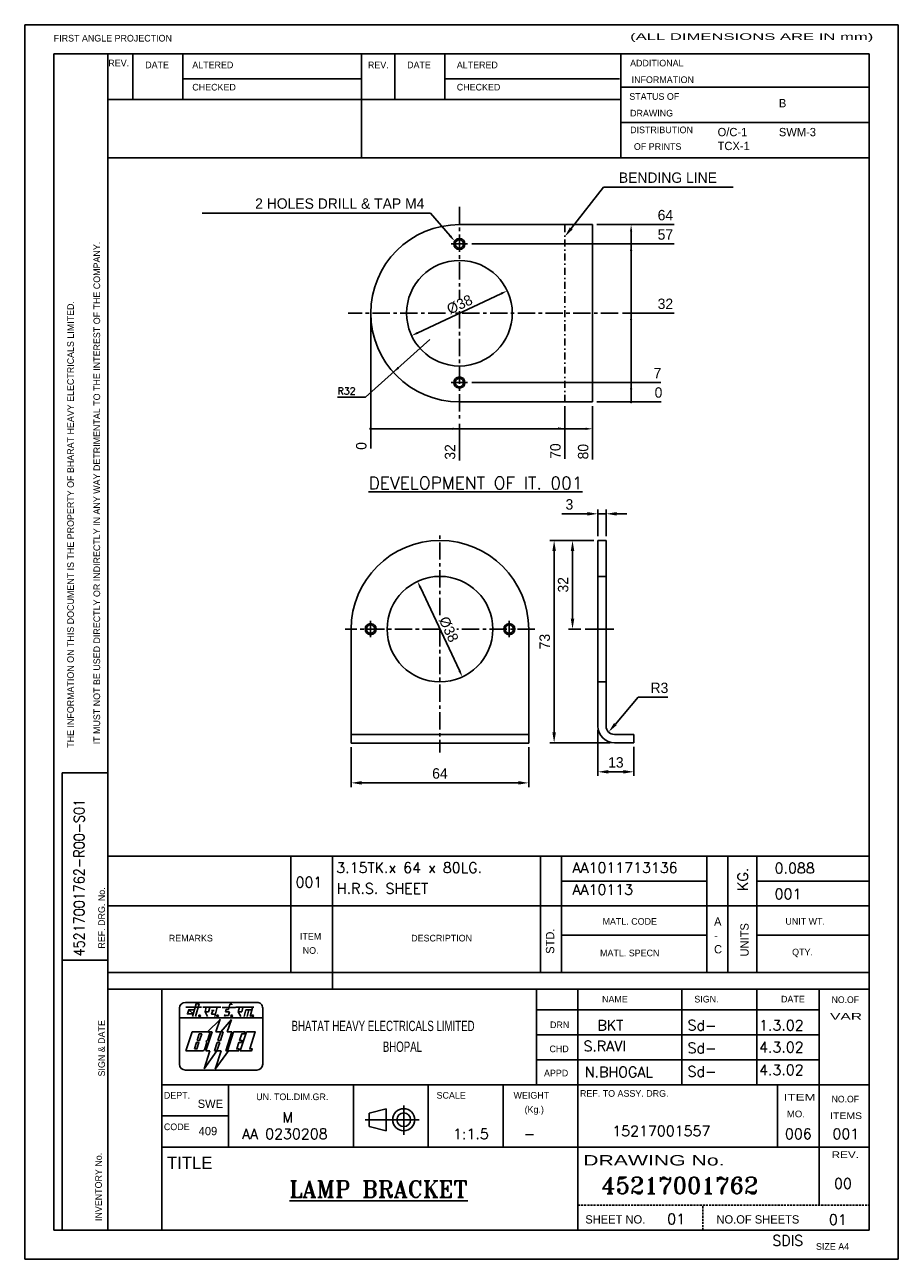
# Model space of a CAD drawing. Extents: x 2495 to 2810, y 1034 to 1479.
import ezdxf
from ezdxf.enums import TextEntityAlignment as Align

# ---------------------------------------------------------------- set-up
doc = ezdxf.new("R2010")
doc.units = 0
doc.header["$MEASUREMENT"] = 0
for name, pattern in [('CENTER', [2, 1.25, -0.25, 0.25, -0.25]), ('DASHDOT', [1, 0.5, -0.25, 0, -0.25]), ('HIDDENX2', [0.75, 0.5, -0.25])]:
    doc.linetypes.add(name, pattern=pattern)
doc.layers.get('0').update_dxf_attribs({"linetype": 'CONTINUOUS'})
doc.layers.get('DEFPOINTS').update_dxf_attribs({"linetype": 'CONTINUOUS'})
for name, color, linetype in [('BENDING', 210, 'DASHDOT'), ('CEN', 60, 'CENTER'), ('FOR', 3, 'CONTINUOUS'), ('MONO', 4, 'CONTINUOUS'), ('TIT', 7, 'CONTINUOUS')]:
    doc.layers.add(name, color=color, linetype=linetype)
doc.styles.add('ROMANS', font='romans', dxfattribs={"width": 1.5, "height": 1.5})
doc.styles.add('ROMANT', font='romant.shx')
doc.dimstyles.get("Standard").update_dxf_attribs({"dimscale": 1.5, "dimtxt": 2.5, "dimasz": 2.5, "dimexe": 1, "dimexo": 1, "dimgap": 1, "dimtad": 1, "dimdec": 4, "dimzin": 9, "dimdsep": 46, "dimtxsty": 'Standard', "dimcen": 0, "dimclrd": 1, "dimclre": 1, "dimclrt": 2, "dimadec": 0, "dimazin": 0, "dimtfac": 1, "dimtdec": 4, "dimtofl": 0, "dimtmove": 0, "dimatfit": 3, "dimfxl": 1, "dimtolj": 1, "dimtzin": 0, "dimarcsym": 0})

# ---------------------------------------------------------------- blocks, each defined once
blk = doc.blocks.new('A4FOR')
at = {"layer": 'FOR'}
for p, q in [((0, 297), (0, 0)), ((210, 297), (0, 297)), ((210, 0), (210, 297)), ((7, 290), (7, 7)), ((203, 290), (7, 290)), ((20, 7), (20, 290)), ((26, 279), (26, 290)), ((38, 279), (38, 290)), ((81, 265), (81, 290)), ((89, 279), (89, 290)), ((101, 279), (101, 290)), ((143.34, 265), (143.34, 290)), ((203, 7), (203, 290)), ((38, 284), (81, 284)), ((101, 284), (143, 284)), ((101, 284), (143, 284)), ((143.34, 282), (203, 282)), ((20, 279), (143.34, 279)), ((143.34, 273.5), (203, 273.5)), ((20, 265), (203, 265)), ((9, 117), (20, 117)), ((9, 7), (9, 117)), ((20, 97), (203, 97)), ((64, 69), (64, 97)), ((74, 65), (74, 97)), ((124, 69), (124, 97)), ((129, 69), (129, 97)), ((164, 69), (164, 97)), ((169, 69), (169, 97)), ((176, 69), (176, 97)), ((129, 91), (164, 91)), ((176, 91), (203, 91)), ((20, 85), (203, 85)), ((129, 78), (164, 78)), ((176, 78), (203, 78)), ((9, 72), (20, 72)), ((20, 69), (203, 69)), ((20, 65), (203, 65)), ((33, 7), (33, 65)), ((123, 42), (123, 65)), ((133, 7), (133, 65)), ((158, 42), (158, 65)), ((176, 42), (176, 65)), ((191, 27), (191, 65)), ((123, 60), (191, 60)), ((123, 54), (191, 54)), ((123, 48), (191, 48)), ((33, 42), (203, 42)), ((49, 27), (49, 42)), ((79, 27), (79, 42)), ((97, 27), (97, 42)), ((115, 27), (115, 42)), ((181, 27), (181, 42)), ((82.77, 35.15), (86.89, 36.22)), ((86.89, 36.22), (86.89, 30.92)), ((91.11, 37.04), (91.11, 29.98)), ((33, 34.5), (49, 34.5)), ((81.82, 33.57), (94.84, 33.57)), ((82.77, 31.93), (82.77, 35.15)), ((82.77, 31.93), (86.89, 30.92)), ((33, 27), (203, 27)), ((191, 13), (191, 27)), ((7, 7), (203, 7)), ((0, 0), (210, 0))]:
    blk.add_line(p, q, dxfattribs=at)
at = {"layer": 'FOR', "linetype": 'HIDDENX2'}
for p, q in [((133, 13), (203, 13)), ((163, 7), (163, 13))]:
    blk.add_line(p, q, dxfattribs=at)
at = {"layer": 'FOR'}
for radius in [2.65, 1.64]:
    blk.add_circle((91.11, 33.57), radius, dxfattribs=at)
for s, height, p in [('FIRST ANGLE PROJECTION', 1.6, (6.98, 292.95)), ('REV.', 1.6, (20.1, 286.97)), ('DATE', 1.6, (28.97, 286.52)), ('ALTERED', 1.6, (40.29, 286.52)), ('REV.', 1.6, (82.51, 286.51)), ('DATE', 1.6, (91.93, 286.52)), ('ALTERED', 1.6, (103.87, 286.52)), ('ADDITIONAL ', 1.6, (145.53, 286.96)), ('CHECKED', 1.6, (40.29, 281.17)), ('CHECKED', 1.6, (103.87, 281.17)), ('INFORMATION', 1.6, (145.9, 282.96)), ('STATUS OF ', 1.6, (145.34, 278.93)), ('DRAWING', 1.6, (145.53, 274.92)), ('DISTRIBUTION ', 1.6, (145.54, 270.9)), ('OF PRINTS', 1.6, (146.44, 266.89)), ('UNIT WT.', 1.6, (182.86, 80.51)), ('QTY.', 1.6, (184.48, 73.11)), ('DATE', 1.6, (181.81, 61.79)), ('DRN', 1.6, (126.28, 55.61)), ('DEPT.', 1.6, (33.46, 38.65)), ('SCALE', 1.6, (99.01, 38.65)), ('WEIGHT', 1.6, (117.51, 38.65)), ('REF. TO ASSY. DRG.', 1.6, (133.48, 39.1)), ('(Kg.)', 1.6, (120.17, 35.24)), ('CODE', 1.6, (33.46, 31.07)), ('TITLE', 3, (34.2, 21.7))]:
    blk.add_text(s, height=height, dxfattribs=at).set_placement(p)
for s, height, width, p, p2 in [('(ALL DIMENSIONS ARE IN mm)', 1.6, 1.522491, (145.53, 293.33), (204, 293.33)), ('NO.OF', 1.6, 1.02697, (193.98, 61.65), (200.55, 61.65)), ('VAR', 1.6, 1.596499, (193.61, 57.64), (201.28, 57.64)), ('ITEM', 1.6, 1.439576, (182.45, 38.2), (190.12, 38.2)), ('NO.OF', 1.6, 1.02697, (193.98, 37.74), (200.55, 37.74)), ('MO.', 1.6, 1.367779, (183.19, 34.17), (187.57, 34.17)), ('ITEMS', 1.6, 1.105269, (193.61, 33.73), (201.28, 33.73)), ('DRAWING No.', 2.5, 1.359309, (134.25, 22.57), (168.23, 22.57)), ('REV.', 1.6, 1.232364, (193.98, 24.37), (200.55, 24.37))]:
    blk.add_text(s, height=height, dxfattribs=dict(at, width=width)).set_placement(p, p2, align=Align.FIT)
for s, p in [('IT MUST NOT BE USED DIRECTLY OR INDIRECTLY IN ANY WAY DETRIMENTAL TO THE INTEREST OF THE COMPANY.', (18.13, 123.89)), ('THE INFORMATION ON THIS DOCUMENT IS THE PROPERTY OF BHARAT HEAVY ELECTRICALS LIMITED.', (11.82, 123.05)), ('REF. DRG. No.', (19.28, 74.74)), ('SIGN & DATE', (19.28, 43.99)), ('INVENTORY No.', (18.54, 9.21))]:
    blk.add_text(s, height=1.6, rotation=90, dxfattribs=at).set_placement(p)
for s, p in [('MATL. CODE', (145.45, 80.48)), ('REMARKS', (39.93, 76.46)), ('ITEM', (68.73, 76.9)), ('DESCRIPTION', (100.22, 76.46)), ('NO.', (68.73, 73.49)), ('MATL. SPECN', (145.45, 72.89)), ('NAME', (141.88, 61.78)), ('SIGN.', (163.89, 61.78)), ('CHD', (128.47, 49.82)), ('APPD', (127.75, 44.01)), ('UN. TOL.DIM.GR.', (64.32, 38.29))]:
    blk.add_text(s, height=1.6, dxfattribs=at).set_placement(p, align=Align.CENTER)
at = {"layer": 'FOR', "linetype": 'Continuous'}
for s, height, p in [('A', 2, (165.71, 80.25)), ('-', 2, (165.71, 76.92)), ('C', 2, (165.71, 73.59)), ('SWE', 2, (41.58, 36.42)), ('409', 2, (41.81, 29.85)), ('SHEET NO.', 2, (134.76, 8.6)), ('NO.OF SHEETS', 2, (166.29, 8.6)), ('SIZE A4', 1.6, (190.22, 2.29))]:
    blk.add_text(s, height=height, dxfattribs=at).set_placement(p)
for s, p in [('UNITS', (174.03, 72.84)), ('STD.', (127.29, 73.49))]:
    blk.add_text(s, height=2, rotation=90, dxfattribs=at).set_placement(p)
blk = doc.blocks.new('BHEL2')
at = {"layer": 'MONO'}
for p, q in [((3.37, 19.12), (3.37, 16.82)), ((21.97, 20.52), (4.77, 20.52)), ((14.55, 18.77), (14.4, 18.21)), ((14.4, 18.21), (15.4, 18.21)), ((15.12, 18.77), (14.55, 18.77)), ((15.47, 20.09), (15.12, 18.77)), ((15.4, 18.21), (15.18, 17.38)), ((15.96, 20.09), (15.47, 20.09)), ((15.92, 19.93), (15.96, 20.09)), ((23.37, 16.78), (23.37, 19.12)), ((23.36, 16.82), (3.37, 16.82)), ((3.37, 16.82), (3.37, 5.62)), ((10.1, 13.42), (13.1, 16.42)), ((13.14, 16.48), (12.12, 13.42)), ((13.28, 13.42), (15.83, 16.43)), ((14.24, 17.38), (14.31, 17.63)), ((15.18, 17.38), (14.24, 17.38)), ((15.83, 16.43), (14.85, 13.42)), ((23.36, 5.62), (23.36, 16.82)), ((4.87, 8.82), (6.38, 13.42)), ((6.38, 13.42), (10.23, 13.42)), ((9.67, 8.82), (11.18, 13.42)), ((10.61, 12.89), (10.11, 11.37)), ((11.18, 13.42), (10.24, 13.42)), ((12.12, 13.42), (13.28, 13.42)), ((13.28, 13.42), (12.61, 11.37)), ((13.21, 11.37), (13.88, 13.42)), ((13.88, 13.42), (13.28, 13.42)), ((15.98, 13.42), (14.47, 8.82)), ((14.85, 13.42), (15.98, 13.42)), ((9.94, 10.87), (9.36, 9.09)), ((10.11, 11.37), (9.72, 11.12)), ((9.72, 11.12), (9.94, 10.87)), ((12.44, 10.87), (11.77, 8.82)), ((12.37, 8.82), (13.04, 10.87)), ((13.04, 10.87), (12.44, 10.87)), ((12.61, 11.37), (13.21, 11.37)), ((8.98, 8.82), (4.87, 8.82)), ((9.27, 4.55), (10.64, 8.82)), ((12.37, 8.82), (9.27, 4.55)), ((10.64, 8.82), (9.67, 8.82)), ((11.77, 8.82), (12.37, 8.82)), ((11.97, 4.48), (13.35, 8.82)), ((15.14, 8.82), (11.97, 4.48)), ((13.35, 8.82), (12.37, 8.82)), ((4.77, 4.22), (21.96, 4.22))]:
    blk.add_line(p, q, dxfattribs=at)
at = {"layer": 'MONO', "color": 4}
blk.add_line((14.47, 8.82), (15.14, 8.82), dxfattribs=at)
at = {"layer": 'MONO'}
for points in [[(4.87, 19.32), (8.63, 19.32)], [(6.67, 17.73), (5.28, 17.73), (5.57, 18.74), (6.95, 18.74)], [(5.57, 18.74), (6.67, 17.73)], [(7.24, 17.12), (8.07, 20.13), (7.33, 20.13), (6.51, 17.12)], [(8.95, 19.32), (13.27, 19.32)], [(9.81, 19.32), (9.5, 18.2), (10.11, 17.14)], [(10.34, 18.26), (9.52, 18.26)], [(10.63, 19.31), (10.32, 18.26)], [(11.03, 18.57), (11.7, 18.57)], [(11.34, 18.59), (11.09, 17.65), (12.01, 17.65)], [(12.43, 19.32), (11.88, 17.14)], [(13.59, 19.31), (16.8, 19.31)], [(16.94, 19.32), (21.26, 19.32)], [(17.8, 19.32), (17.49, 18.2), (18.09, 17.14)], [(18.33, 18.26), (17.5, 18.26)], [(18.61, 19.31), (18.31, 18.26)], [(19.33, 18.71), (18.91, 17.14)], [(19.31, 18.69), (20.74, 18.69)], [(20.02, 18.71), (19.6, 17.14)], [(20.9, 19.31), (20.33, 17.14)], [(14.31, 17.63), (14.18, 17.12)], [(7.61, 11.37), (8.12, 12.92), (8.72, 12.92), (8.21, 11.37), (7.61, 11.37)], [(14.87, 8.82), (16.38, 13.42), (19.08, 13.42), (18.92, 12.92), (18.32, 12.92), (17.81, 11.37), (18.41, 11.37), (18.24, 10.87), (17.64, 10.87), (17.14, 9.32), (17.74, 9.32), (17.57, 8.82), (14.87, 8.82)], [(17.97, 8.82), (19.48, 13.42), (21.58, 13.42), (20.24, 9.32), (20.84, 9.32), (20.67, 8.82), (17.97, 8.82)], [(6.94, 9.32), (7.44, 10.87), (8.04, 10.87), (7.54, 9.32), (6.94, 9.32)]]:
    blk.add_lwpolyline(points, dxfattribs=at)
for centre in [(8.18, 17.26), (12.51, 17.26), (15.91, 17.26), (20.97, 17.26)]:
    blk.add_circle(centre, 0.2, dxfattribs=at)
for centre, radius, start, end in [((4.77, 19.12), 1.4, 90, 180), ((21.97, 19.12), 1.4, 359.9969, 90), ((10.23, 13.02), 0.4, 341.8413, 90), ((8.98, 9.22), 0.4, 270, 341.8413), ((4.77, 5.62), 1.4, 180.0003, 270), ((21.96, 5.62), 1.4, 270, 360)]:
    blk.add_arc(centre, radius, start, end, dxfattribs=at)
blk = doc.blocks.new('*D4')
at = {"color": 1, "linetype": 'ByBlock'}
blk.add_line((2701.4, 1343.21), (2724.62, 1343.21), dxfattribs=at)
at = {"layer": 'DEFPOINTS', "color": 0, "linetype": 'ByBlock'}
for p in [(2699.9, 1343.21), (2699.9, 1343.21), (2721.25, 1343.21)]:
    blk.add_point(p, dxfattribs=at)
at = {"color": 2, "linetype": 'ByBlock', "insert": (2723.68, 1346.58), "char_height": 3.75, "attachment_point": 5}
blk.add_mtext('\\A1;0', dxfattribs=at)
blk = doc.blocks.new('*D5')
at = {"color": 1, "linetype": 'ByBlock'}
blk.add_line((2656.34, 1350.21), (2724.56, 1350.21), dxfattribs=at)
at = {"layer": 'DEFPOINTS', "color": 0, "linetype": 'ByBlock'}
for p in [(2654.84, 1350.21), (2720.56, 1350.21), (2699.9, 1343.21)]:
    blk.add_point(p, dxfattribs=at)
at = {"color": 2, "linetype": 'ByBlock', "insert": (2723.31, 1353.58), "char_height": 3.75, "attachment_point": 5}
blk.add_mtext('\\A1;7', dxfattribs=at)
blk = doc.blocks.new('*D6')
at = {"color": 1, "linetype": 'ByBlock'}
blk.add_line((2710.69, 1375.21), (2729.29, 1375.21), dxfattribs=at)
at = {"layer": 'DEFPOINTS', "color": 0, "linetype": 'ByBlock'}
for p in [(2709.19, 1375.21), (2721.54, 1375.21), (2699.9, 1343.21)]:
    blk.add_point(p, dxfattribs=at)
at = {"color": 2, "linetype": 'ByBlock', "insert": (2726.17, 1378.58), "char_height": 3.75, "attachment_point": 5}
blk.add_mtext('\\A1;32', dxfattribs=at)
blk = doc.blocks.new('*D7')
at = {"color": 1, "linetype": 'ByBlock'}
blk.add_line((2656.34, 1400.21), (2729.29, 1400.21), dxfattribs=at)
at = {"layer": 'DEFPOINTS', "color": 0, "linetype": 'ByBlock'}
for p in [(2654.84, 1400.21), (2721.54, 1400.21), (2699.9, 1343.21)]:
    blk.add_point(p, dxfattribs=at)
at = {"color": 2, "linetype": 'ByBlock', "insert": (2726.17, 1403.58), "char_height": 3.75, "attachment_point": 5}
blk.add_mtext('\\A1;57', dxfattribs=at)
blk = doc.blocks.new('*D8')
at = {"color": 1, "linetype": 'ByBlock'}
blk.add_line((2701.4, 1407.21), (2729.29, 1407.21), dxfattribs=at)
at = {"layer": 'DEFPOINTS', "color": 0, "linetype": 'ByBlock'}
for p in [(2699.9, 1407.21), (2721.54, 1407.21), (2699.9, 1343.21)]:
    blk.add_point(p, dxfattribs=at)
at = {"color": 2, "linetype": 'ByBlock', "insert": (2726.17, 1410.58), "char_height": 3.75, "attachment_point": 5}
blk.add_mtext('\\A1;64', dxfattribs=at)
blk = doc.blocks.new('*D9')
at = {"color": 1, "linetype": 'ByBlock'}
blk.add_line((2651.9, 1335.31), (2651.9, 1322.02), dxfattribs=at)
at = {"layer": 'DEFPOINTS', "color": 0, "linetype": 'ByBlock'}
for p in [(2619.9, 1343.21), (2651.9, 1336.81), (2651.9, 1329.77)]:
    blk.add_point(p, dxfattribs=at)
at = {"color": 2, "linetype": 'ByBlock', "insert": (2648.53, 1325.15), "char_height": 3.75, "attachment_point": 5, "rotation": 90}
blk.add_mtext('\\A1;32', dxfattribs=at)
blk = doc.blocks.new('*D10')
at = {"color": 1, "linetype": 'ByBlock'}
blk.add_line((2689.9, 1341.71), (2689.9, 1322.65), dxfattribs=at)
at = {"layer": 'DEFPOINTS', "color": 0, "linetype": 'ByBlock'}
for p in [(2619.9, 1343.21), (2689.9, 1343.21), (2689.9, 1329.77)]:
    blk.add_point(p, dxfattribs=at)
at = {"color": 2, "linetype": 'ByBlock', "insert": (2686.53, 1325.46), "char_height": 3.75, "attachment_point": 5, "rotation": 90}
blk.add_mtext('\\A1;70', dxfattribs=at)
blk = doc.blocks.new('*D11')
at = {"color": 1, "linetype": 'ByBlock'}
blk.add_line((2699.9, 1341.71), (2699.9, 1322.43), dxfattribs=at)
at = {"layer": 'DEFPOINTS', "color": 0, "linetype": 'ByBlock'}
for p in [(2619.9, 1343.21), (2699.9, 1343.21), (2699.9, 1329.56)]:
    blk.add_point(p, dxfattribs=at)
at = {"color": 2, "linetype": 'ByBlock', "insert": (2696.53, 1325.25), "char_height": 3.75, "attachment_point": 5, "rotation": 90}
blk.add_mtext('\\A1;80', dxfattribs=at)
blk = doc.blocks.new('*D12')
at = {"color": 1, "linetype": 'ByBlock'}
blk.add_line((2619.9, 1373.71), (2619.9, 1326.37), dxfattribs=at)
at = {"layer": 'DEFPOINTS', "color": 0, "linetype": 'ByBlock'}
for p in [(2619.9, 1375.21), (2619.9, 1343.21), (2619.9, 1329.75)]:
    blk.add_point(p, dxfattribs=at)
at = {"color": 2, "linetype": 'ByBlock', "insert": (2616.53, 1327.31), "char_height": 3.75, "attachment_point": 5, "rotation": 90}
blk.add_mtext('\\A1;0', dxfattribs=at)
blk = doc.blocks.new('*D13')
at = {"color": 1, "linetype": 'ByBlock'}
for p, q in [((2701.81, 1217.68), (2701.81, 1201.2)), ((2714.81, 1211.68), (2714.81, 1201.2)), ((2711.06, 1202.7), (2705.56, 1202.7))]:
    blk.add_line(p, q, dxfattribs=at)
for points in [[(2705.56, 1203.32), (2705.56, 1202.07), (2701.81, 1202.7)], [(2711.06, 1203.32), (2711.06, 1202.07), (2714.81, 1202.7)]]:
    blk.add_solid(points, dxfattribs=at)
at = {"layer": 'DEFPOINTS', "color": 0, "linetype": 'ByBlock'}
for p in [(2701.81, 1219.18), (2714.81, 1213.18), (2701.81, 1202.7)]:
    blk.add_point(p, dxfattribs=at)
at = {"color": 2, "linetype": 'ByBlock', "insert": (2708.31, 1206.07), "char_height": 3.75, "attachment_point": 5}
blk.add_mtext('\\A1;13', dxfattribs=at)
blk = doc.blocks.new('*D14')
at = {"color": 1, "linetype": 'ByBlock'}
for p, q in [((2700.31, 1253.88), (2684.55, 1253.88)), ((2686.05, 1250.13), (2686.05, 1184.63)), ((2706.31, 1180.88), (2684.55, 1180.88))]:
    blk.add_line(p, q, dxfattribs=at)
for points in [[(2685.42, 1250.13), (2686.67, 1250.13), (2686.05, 1253.88)], [(2685.42, 1184.63), (2686.67, 1184.63), (2686.05, 1180.88)]]:
    blk.add_solid(points, dxfattribs=at)
at = {"layer": 'DEFPOINTS', "color": 0, "linetype": 'ByBlock'}
for p in [(2701.81, 1253.88), (2686.05, 1180.88), (2707.81, 1180.88)]:
    blk.add_point(p, dxfattribs=at)
at = {"color": 2, "linetype": 'ByBlock', "insert": (2682.67, 1217.38), "char_height": 3.75, "attachment_point": 5, "rotation": 90}
blk.add_mtext('\\A1;73', dxfattribs=at)
blk = doc.blocks.new('*D15')
at = {"color": 1, "linetype": 'ByBlock'}
for p, q in [((2700.31, 1253.88), (2691.18, 1253.88)), ((2692.68, 1250.13), (2692.68, 1225.63)), ((2695.73, 1221.88), (2691.18, 1221.88))]:
    blk.add_line(p, q, dxfattribs=at)
for points in [[(2692.05, 1250.13), (2693.3, 1250.13), (2692.68, 1253.88)], [(2692.05, 1225.63), (2693.3, 1225.63), (2692.68, 1221.88)]]:
    blk.add_solid(points, dxfattribs=at)
at = {"layer": 'DEFPOINTS', "color": 0, "linetype": 'ByBlock'}
for p in [(2701.81, 1253.88), (2692.68, 1221.88), (2697.23, 1221.88)]:
    blk.add_point(p, dxfattribs=at)
at = {"color": 2, "linetype": 'ByBlock', "insert": (2689.3, 1237.88), "char_height": 3.75, "attachment_point": 5, "rotation": 90}
blk.add_mtext('\\A1;32', dxfattribs=at)
blk = doc.blocks.new('*D16')
at = {"color": 1, "linetype": 'ByBlock'}
for p, q in [((2698.06, 1263.49), (2688.81, 1263.49)), ((2701.81, 1255.38), (2701.81, 1264.99)), ((2704.81, 1255.38), (2704.81, 1264.99)), ((2708.56, 1263.49), (2712.31, 1263.49))]:
    blk.add_line(p, q, dxfattribs=at)
for points in [[(2698.06, 1264.12), (2698.06, 1262.87), (2701.81, 1263.49)], [(2708.56, 1264.12), (2708.56, 1262.87), (2704.81, 1263.49)]]:
    blk.add_solid(points, dxfattribs=at)
at = {"layer": 'DEFPOINTS', "color": 0, "linetype": 'ByBlock'}
for p in [(2701.81, 1263.49), (2701.81, 1253.88), (2704.81, 1253.88)]:
    blk.add_point(p, dxfattribs=at)
at = {"color": 2, "linetype": 'ByBlock', "insert": (2691.56, 1266.87), "char_height": 3.75, "attachment_point": 5}
blk.add_mtext('\\A1;3', dxfattribs=at)
blk = doc.blocks.new('*D17')
at = {"color": 1, "linetype": 'ByBlock'}
for p, q in [((2612.87, 1186.27), (2612.87, 1171.94)), ((2676.87, 1186.27), (2676.87, 1171.94)), ((2673.12, 1173.44), (2616.62, 1173.44))]:
    blk.add_line(p, q, dxfattribs=at)
for points in [[(2616.62, 1174.07), (2616.62, 1172.82), (2612.87, 1173.44)], [(2673.12, 1174.07), (2673.12, 1172.82), (2676.87, 1173.44)]]:
    blk.add_solid(points, dxfattribs=at)
at = {"layer": 'DEFPOINTS', "color": 0, "linetype": 'ByBlock'}
for p in [(2612.87, 1187.77), (2676.87, 1187.77), (2612.87, 1173.44)]:
    blk.add_point(p, dxfattribs=at)
at = {"color": 2, "linetype": 'ByBlock', "insert": (2644.87, 1176.82), "char_height": 3.75, "attachment_point": 5}
blk.add_mtext('\\A1;64', dxfattribs=at)

msp = doc.modelspace()

# ---------------------------------------------------------------- linework, layer by layer
at = {"color": 1}
for p, q in [((2692.21155, 1405.80078), (2703.86666, 1420.72887)), ((2703.86666, 1420.72887), (2707.87806, 1420.72887)), ((2707.87806, 1420.72887), (2750.62806, 1420.72887)), ((2640.04049, 1411.35128), (2559.08984, 1411.35128)), ((2641.40777, 1411.35128), (2640.04049, 1411.35128)), ((2648.54467, 1403.11203), (2641.40777, 1411.35128)), ((2713.80605, 1404.70569), (2713.80605, 1343.20569)), ((2618.00736, 1344.90304), (2641.27652, 1365.70513)), ((2713.80605, 1343.20569), (2716.30605, 1343.20569)), ((2697.40381, 1333.50694), (2619.90381, 1333.50694)), ((2708.12499, 1226.94339), (2716.40562, 1236.62552)), ((2716.40562, 1236.62552), (2719.31477, 1236.62552)), ((2719.31477, 1236.62552), (2727.06477, 1236.62552))]:
    msp.add_line(p, q, dxfattribs=at)
for p, q in [((2699.90381, 1407.20569), (2651.90381, 1407.20569)), ((2699.90381, 1343.20569), (2699.90381, 1407.20569)), ((2618.00736, 1344.90304), (2607.87868, 1344.90304)), ((2699.90381, 1343.20569), (2651.90381, 1343.20569)), ((2704.80895, 1302.82465), (2701.80895, 1302.82465)), ((2701.80895, 1226.21483), (2701.80895, 1293.21483)), ((2704.80895, 1293.21483), (2701.80895, 1293.21483)), ((2704.80895, 1226.21483), (2704.80895, 1293.21483)), ((2704.80895, 1280.26483), (2701.80895, 1280.26483)), ((2612.8688, 1220.06483), (2612.8688, 1261.21483)), ((2676.8688, 1220.06483), (2676.8688, 1261.21483)), ((2707.52767, 1261.21483), (2697.23356, 1261.21483)), ((2704.80895, 1242.16483), (2701.80895, 1242.16483)), ((2612.8688, 1223.21483), (2676.8688, 1223.21483)), ((2714.80895, 1223.21483), (2707.80895, 1223.21483)), ((2714.80895, 1220.21483), (2714.80895, 1223.21483)), ((2612.8688, 1220.06483), (2676.8688, 1220.06483)), ((2707.80895, 1220.21483), (2714.80895, 1220.21483))]:
    msp.add_line(p, q)
at = {"color": 1, "linetype": 'ByBlock'}
for p, q in [((2666.88401, 1382.24103), (2636.92361, 1368.17034)), ((2651.90414, 1246.23463), (2637.83345, 1276.19503))]:
    msp.add_line(p, q, dxfattribs=at)
at = {"const_width": 0.5}
for points in [[(2713.55605, 1343.20569, 1), (2714.05605, 1343.20569, 1)], [(2619.65381, 1333.50694, 1), (2620.15381, 1333.50694, 1)]]:
    msp.add_lwpolyline(points, format="xyb", close=True, dxfattribs=at)
for centre, radius in [((2651.90381, 1400.20569), 2), ((2651.90381, 1400.20569), 1.5), ((2651.90381, 1375.20569), 19.05), ((2651.90381, 1350.20569), 2), ((2651.90381, 1350.20569), 1.5), ((2644.8688, 1261.21483), 19.05), ((2619.8688, 1261.21483), 2), ((2619.8688, 1261.21483), 1.5), ((2669.8688, 1261.21483), 2), ((2669.8688, 1261.21483), 1.5)]:
    msp.add_circle(centre, radius)
for centre, radius, start, end in [((2651.90381, 1375.20569), 32, 90, 270), ((2644.8688, 1261.21483), 32, 0, 180), ((2707.80895, 1226.21483), 6, 180, 270), ((2707.80895, 1226.21483), 3, 180, 270)]:
    msp.add_arc(centre, radius, start, end)
at = {"color": 1}
for points in [[(2648.85961, 1403.38483), (2648.22973, 1402.83922), (2650.1815, 1401.22238)], [(2692.70419, 1405.41615), (2691.71892, 1406.1854), (2689.90381, 1402.84497)], [(2713.38939, 1404.70569), (2714.22272, 1404.70569), (2713.80605, 1407.20569)], [(2713.38939, 1397.70569), (2714.22272, 1397.70569), (2713.80605, 1400.20569)], [(2713.38939, 1372.70569), (2714.22272, 1372.70569), (2713.80605, 1375.20569)], [(2630.18859, 1355.23388), (2629.63319, 1355.85515), (2628.04708, 1353.87832)], [(2713.38939, 1347.70569), (2714.22272, 1347.70569), (2713.80605, 1350.20569)], [(2649.40381, 1333.92361), (2649.40381, 1333.09027), (2651.90381, 1333.50694)], [(2687.40381, 1334.02958), (2687.40381, 1333.19624), (2689.90381, 1333.61291)], [(2697.40381, 1333.92361), (2697.40381, 1333.09027), (2699.90381, 1333.50694)], [(2708.59997, 1226.53716), (2707.65001, 1227.34961), (2705.68763, 1224.09351)]]:
    msp.add_solid(points, dxfattribs=at)
at = {"color": 1, "linetype": 'ByBlock'}
for points in [[(2666.70689, 1382.61817), (2667.06113, 1381.86388), (2669.14688, 1383.30377)], [(2636.74648, 1368.54749), (2637.10073, 1367.7932), (2634.66074, 1367.1076)], [(2638.2106, 1276.37216), (2637.45631, 1276.01791), (2636.77071, 1278.4579)], [(2652.28128, 1246.41175), (2651.52699, 1246.05751), (2652.96688, 1243.97176)]]:
    msp.add_solid(points, dxfattribs=at)
at = {"layer": 'BENDING', "linetype": 'DASHDOT', "ltscale": 5}
msp.add_line((2689.90381, 1343.20569), (2689.90381, 1407.20569), dxfattribs=at)
at = {"layer": 'CEN', "ltscale": 5}
for p, q in [((2651.90381, 1413.60569), (2651.90381, 1379.98217)), ((2654.83775, 1400.20569), (2648.96986, 1400.20569)), ((2646.83524, 1375.20569), (2611.72876, 1375.20569)), ((2709.1912, 1375.20569), (2650.51908, 1375.20569)), ((2651.90381, 1375.96578), (2651.90381, 1336.80569)), ((2654.83775, 1350.20569), (2648.96986, 1350.20569)), ((2644.8688, 1266.2834), (2644.8688, 1295.81026)), ((2644.8688, 1261.21483), (2610.65605, 1261.21483)), ((2619.8688, 1258.28089), (2619.8688, 1264.14877)), ((2644.8688, 1261.21483), (2644.8688, 1216.72876)), ((2679.03488, 1261.21483), (2651.00918, 1261.21483)), ((2669.8688, 1258.28089), (2669.8688, 1264.14877))]:
    msp.add_line(p, q, dxfattribs=at)
at = {"layer": 'DEFPOINTS', "color": 0, "linetype": 'ByBlock'}
for p in [(2669.14688, 1383.30377), (2634.66074, 1367.1076), (2634.66074, 1367.1076), (2636.77071, 1278.4579), (2636.77071, 1278.4579), (2652.96688, 1243.97176)]:
    msp.add_point(p, dxfattribs=at)

# ---------------------------------------------------------------- block references
at = {"xscale": 1.500000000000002, "yscale": 1.500000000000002, "zscale": 1.500000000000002}
for name, p in [('A4FOR', (2495.14579, 1033.82106)), ('BHEL2', (2545.91627, 1095.76506))]:
    msp.add_blockref(name, p, dxfattribs=at)

# ---------------------------------------------------------------- texts
at = {"color": 2}
for rotation, p in [(25.1567579, (2648.46155, 1374.69385)), (295.1567579, (2644.35696, 1264.65709))]:
    msp.add_text('%%C38', height=3.75, rotation=rotation, dxfattribs=at).set_placement(p)
at = {"color": 2, "char_height": 3.75}
for s, insert, attachment_point in [('\\A1;BENDING LINE', (2709.37806, 1424.10387), 4), ('2 HOLES DRILL & TAP M4', (2639.26997, 1414.74784), 6), ('\\A1;R3', (2720.81477, 1240.00052), 4)]:
    msp.add_mtext(s, dxfattribs=dict(at, insert=insert, attachment_point=attachment_point))
at = {"layer": 'MONO', "width": 0.7}
for s, p in [('BHATAT HEAVY ELECTRICALS LIMITED', (2591.37817, 1116.18239)), ('BHOPAL', (2624.28196, 1108.68239))]:
    msp.add_text(s, height=3.72, dxfattribs=at).set_placement(p)
at = {"layer": 'TIT', "linetype": 'Continuous'}
for s, p in [('B', (2767.09346, 1449.51236)), ('O/C-1', (2744.99272, 1439.07314)), ('SWM-3', (2767.09346, 1439.07314)), ('TCX-1', (2744.99272, 1434.07314))]:
    msp.add_text(s, height=3, dxfattribs=at).set_placement(p)
at = {"layer": 'TIT'}
for s, height, style, p in [('R32', 2.5, 'ROMANS', (2607.93094, 1345.93408)), ('3.15TK.x 64 x 80LG.', 3.75, 'ROMANS', (2607.50005, 1173.2601)), ('AA1011713136', 3.75, 'ROMANS', (2692.65954, 1173.26325)), ('0.088', 3.75, 'ROMANS', (2765.55675, 1173.09731)), ('001', 3.75, 'ROMANS', (2592.81004, 1168.02911)), ('H.R.S. SHEET', 3.75, 'ROMANS', (2607.70277, 1165.75721)), ('AA10113', 3.75, 'ROMANS', (2692.65954, 1165.36439)), ('001', 3.75, 'ROMANS', (2765.55675, 1163.79254)), ('BKT ', 3.75, 'ROMANS', (2701.65521, 1116.40019)), ('Sd-', 3.75, 'ROMANS', (2734.16755, 1116.40019)), ('1.3.02', 3.75, 'ROMANS', (2759.94309, 1116.40019)), ('S.RAVI', 3.75, 'ROMANS', (2696.62946, 1108.89819)), ('Sd-', 3.75, 'ROMANS', (2734.16755, 1108.20568)), ('4.3.02', 3.75, 'ROMANS', (2759.94309, 1108.49834)), ('N.BHOGAL', 3.75, 'ROMANS', (2697.08595, 1099.53856)), ('Sd-', 3.75, 'ROMANS', (2734.16755, 1099.71851)), ('4.3.02', 3.75, 'ROMANS', (2759.94309, 1100.30383)), ('M', 3.75, 'ROMANS', (2588.02146, 1083.21154)), ('AA 0230208', 3.75, 'ROMANS', (2573.50904, 1077.20696)), ('1:1.5', 3.75, 'ROMANS', (2649.60303, 1077.20696)), ('-', 3.75, 'ROMANS', (2675.12717, 1077.20696)), ('15217001557', 3.75, 'ROMANS', (2707.02059, 1078.27655)), ('006', 3.75, 'ROMANS', (2769.2869, 1077.20527)), ('001', 3.75, 'ROMANS', (2786.39735, 1077.20696)), ('00', 3.75, 'ROMANT', (2786.99258, 1059.29228)), ('01', 3.75, 'ROMANS', (2726.82127, 1046.47935)), ('01', 3.75, 'ROMANS', (2785.11983, 1046.27176))]:
    msp.add_text(s, height=height, dxfattribs=dict(at, style=style)).set_placement(p)
at = {"layer": 'TIT', "style": 'ROMANT'}
for s, height, p in [('%%UDEVELOPMENT OF IT. 001', 4.5, (2657.70737, 1311.68552)), ('%%ULAMP BRACKET', 6, (2622.73963, 1056.14039)), ('45217001762', 6, (2731.37861, 1057.47728)), ('SDIS', 3.75, (2770.27537, 1038.72796))]:
    msp.add_text(s, height=height, dxfattribs=at).set_placement(p, align=Align.CENTER)
at = {"layer": 'TIT', "style": 'ROMANS', "width": 0.9}
msp.add_text('45217001762-R00-S01', height=3.75, rotation=90, dxfattribs=at).set_placement((2516.64874, 1143.12616))
at = {"layer": 'TIT', "style": 'ROMANS'}
msp.add_text('KG.', height=3.75, rotation=90, dxfattribs=at).set_placement((2755.95084, 1166.73329))

# ---------------------------------------------------------------- dimensions: what is measured, and where the dimension line sits
for feature_location, offset, dtype, origin, picture, middle in [((2699.90381, 1407.20569), (21.63782, 0), 0, (2699.90381, 1343.20569), '*D8', (2726.16663, 1410.58069)), ((2654.83775, 1400.20569), (66.70388, 0), 0, (2699.90381, 1343.20569), '*D7', (2726.16663, 1403.58069)), ((2709.1912, 1375.20569), (12.35043, 0), 0, (2699.90381, 1343.20569), '*D6', (2726.16663, 1378.58069)), ((2619.903807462, 1375.2056863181), (0, -45.4589679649), 1, (2619.903807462, 1343.2056863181), '*D12', (2616.528807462, 1327.3092183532)), ((2654.83775, 1350.20569), (65.71817, 0), 0, (2699.90381, 1343.20569), '*D5', (2723.30592, 1353.58069)), ((2699.903807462, 1343.2056863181), (21.3433338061, 0), 0, (2699.903807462, 1343.2056863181), '*D4', (2723.684641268, 1346.5806863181)), ((2651.90381, 1336.80569), (0, -7.03555), 1, (2619.90381, 1343.20569), '*D9', (2648.52881, 1325.14513)), ((2689.90381, 1343.20569), (0, -13.43555), 1, (2619.90381, 1343.20569), '*D10', (2686.52881, 1325.45763)), ((2699.90381, 1343.20569), (0, -13.64749), 1, (2619.90381, 1343.20569), '*D11', (2696.52881, 1325.2457))]:
    dim = msp.add_ordinate_dim(feature_location=feature_location, offset=offset, dtype=dtype, origin=origin, dimstyle='Standard')
    dim.commit()
    dim.dimension.update_dxf_attribs({"geometry": picture, "text_midpoint": middle})
for base, p1, p2, picture, middle, set_off in [((2701.80895, 1302.82465), (2704.80895, 1293.21483), (2701.80895, 1293.21483), '*D16', (2691.55895, 1306.19965), (0, 39.33349)), ((2701.80895, 1209.7316), (2714.80895, 1220.21483), (2701.80895, 1226.21483), '*D13', (2708.30895, 1213.1066), (0, 7.03501)), ((2612.8688, 1205.73949), (2676.8688, 1220.06483), (2612.8688, 1220.06483), '*D17', (2644.8688, 1209.11449), (0, 32.29847))]:
    dim = msp.add_linear_dim(base=base, p1=p1, p2=p2, dimstyle='Standard')
    dim.commit()
    dim.dimension.update_dxf_attribs({"geometry": picture, "text_midpoint": middle, "insert": set_off})
for base, p2, picture, middle in [((2686.04744, 1220.21483), (2707.80895, 1220.21483), '*D14', (2682.67244, 1256.71483)), ((2692.6795, 1261.21483), (2697.23356, 1261.21483), '*D15', (2689.3045, 1277.21483))]:
    dim = msp.add_linear_dim(base=base, p1=(2701.80895, 1293.21483), p2=p2, angle=270, dimstyle='Standard')
    dim.commit()
    dim.dimension.update_dxf_attribs({"geometry": picture, "text_midpoint": middle, "insert": (0, 39.33349)})

doc.saveas('drawing.dxf')
